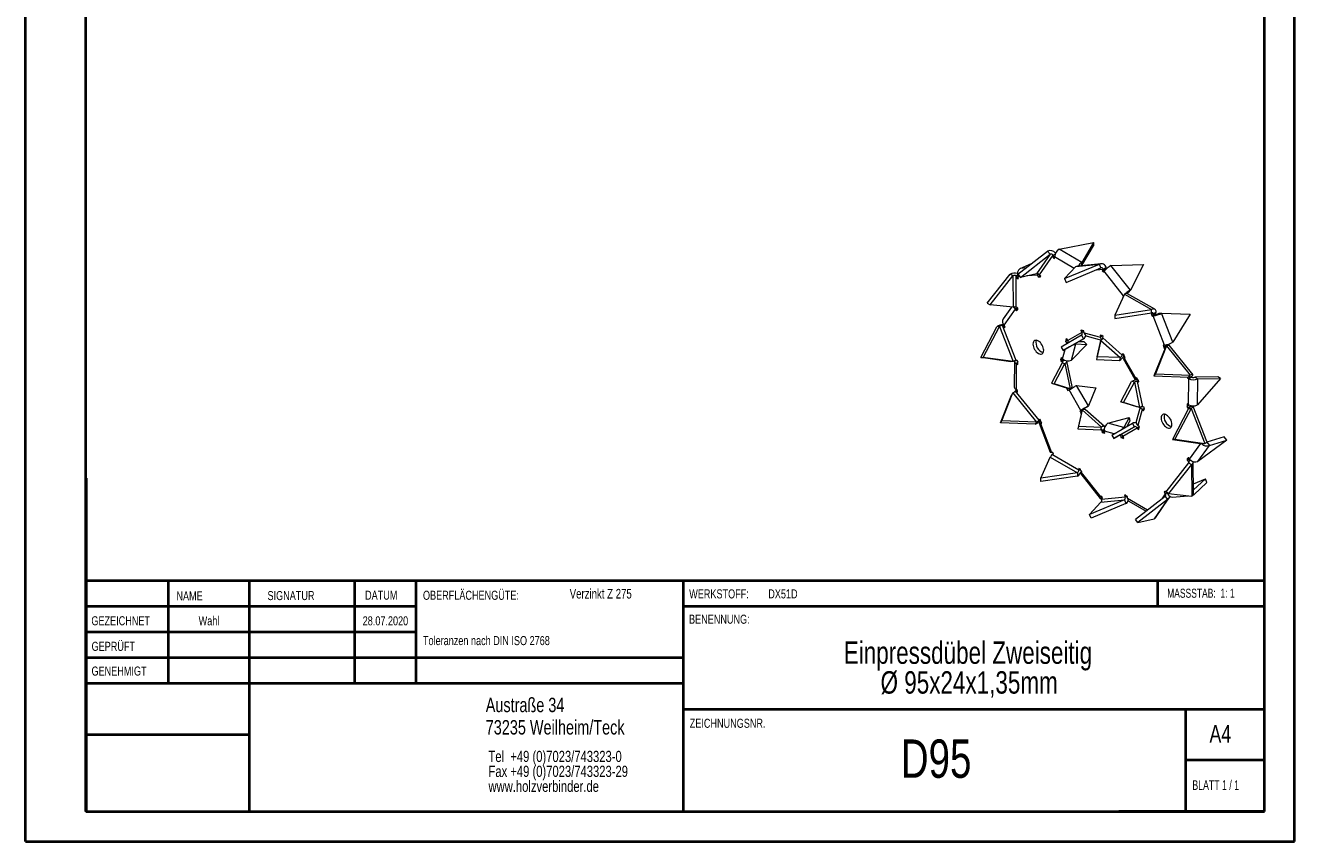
# Model space of a CAD drawing. Header units: millimetres. Extents: x 0 to 210, y 0 to 297.
# Tile 1 of 2: x 0 to 210, y 0 to 135. Entities that reach past the tile are written whole.
import ezdxf

# ---------------------------------------------------------------- set-up
doc = ezdxf.new("R2010")
doc.units = ezdxf.units.MM
doc.styles.add('SLDTEXTSTYLE0', font='TXT', dxfattribs={"width": 0.75})
doc.styles.add('SLDTEXTSTYLE1', font='TXT', dxfattribs={"width": 0.681818})
doc.styles.add('SLDTEXTSTYLE2', font='TXT', dxfattribs={"width": 0.7})

# ---------------------------------------------------------------- blocks, each defined once
blk = doc.blocks.new('SW_NOTE_0')
at = {"color": 0, "linetype": 'Continuous', "lineweight": 0, "char_height": 1.5, "attachment_point": 1, "style": 'SLDTEXTSTYLE0'}
for s, insert in [('OBERFLÄCHENGÜTE:', (0, 1.93)), ('Toleranzen nach DIN ISO 2768', (0, -5.57))]:
    blk.add_mtext(s, dxfattribs=dict(at, insert=insert))
blk = doc.blocks.new('SW_NOTE_1')
at = {"color": 0, "linetype": 'Continuous', "lineweight": 0, "char_height": 1.8521, "attachment_point": 1, "style": 'SLDTEXTSTYLE0'}
for s, insert in [('Tel  +49 (0)7023/743323-0', (0, 2.39)), ('Fax +49 (0)7023/743323-29', (0, -0.08)), ('www.holzverbinder.de', (0, -2.55))]:
    blk.add_mtext(s, dxfattribs=dict(at, insert=insert))
blk = doc.blocks.new('SW_NOTE_2')
at = {"color": 0, "linetype": 'Continuous', "lineweight": 0, "char_height": 3.7042, "attachment_point": 2, "style": 'SLDTEXTSTYLE0'}
for s, insert in [('Einpressdübel Zweiseitig', (28.01, 4.77)), ('Ø 95x24x1,35mm', (28.21, -0.16))]:
    blk.add_mtext(s, dxfattribs=dict(at, insert=insert))

msp = doc.modelspace()

# ---------------------------------------------------------------- linework, layer by layer
at = {"color": 7, "linetype": 'Continuous', "lineweight": 40}
for p, q in [((0.08, 0.21), (0.08, 297.21)), ((210.08, 0.21), (210.08, 297.21)), ((10.08, 5.21), (10.08, 292.21)), ((205.08, 5.21), (205.08, 292.21)), ((10.11, 60.37), (10.11, 5.12)), ((205.08, 43.37), (10.11, 43.37)), ((23.71, 43.37), (23.71, 26.37)), ((37.1, 43.37), (37.1, 5.12)), ((54.51, 43.37), (54.51, 26.37)), ((64.71, 26.37), (64.71, 43.37)), ((108.91, 43.37), (108.91, 5.12)), ((187.47, 39.12), (187.47, 43.37)), ((64.71, 39.1), (10.11, 39.1)), ((205.08, 39.12), (108.91, 39.12)), ((64.71, 34.87), (10.11, 34.87)), ((108.91, 30.62), (10.11, 30.62)), ((108.91, 26.37), (10.11, 26.37)), ((108.91, 22.12), (205.08, 22.12)), ((192.08, 5.21), (192.08, 22.21)), ((37.1, 17.87), (10.11, 17.87)), ((10.11, 13.71), (10.08, 13.71)), ((205.08, 13.71), (192.08, 13.71)), ((10.11, 9.46), (10.08, 9.46)), ((10.08, 5.21), (205.08, 5.21)), ((205.08, 5.21), (180.99, 5.21)), ((0.08, 0.21), (210.08, 0.21))]:
    msp.add_line(p, q, dxfattribs=at)
at = {"color": 7, "linetype": 'Continuous', "lineweight": 15}
for p, q in [((171.12, 98.24), (176.79, 99.34)), ((176.79, 99.34), (174.86, 96.05)), ((174.88, 95.54), (176.79, 98.79)), ((176.79, 99.34), (176.79, 98.79)), ((164.29, 94.09), (169.21, 97.91)), ((164.71, 93.58), (169.63, 97.4)), ((169.63, 97.4), (167.4, 94.16)), ((167.89, 94.03), (170.11, 97.27)), ((169.63, 97.4), (169.21, 97.91)), ((170.11, 97.27), (170.49, 97.49)), ((170.11, 97.27), (170.14, 97.24)), ((170.14, 97.24), (170.13, 96.83)), ((170.37, 96.97), (170.13, 96.83)), ((170.13, 96.83), (170.37, 96.69)), ((170.14, 97.24), (170.47, 97.44)), ((170.37, 96.69), (170.37, 96.96)), ((173.61, 95.07), (170.37, 96.96)), ((174.86, 96.05), (171.12, 98.24)), ((164.67, 95.07), (166.65, 95.92)), ((165.66, 95.15), (164.67, 95.07)), ((172.03, 93.37), (177.78, 95.76)), ((173.89, 95.38), (172.03, 93.37)), ((172.27, 92.76), (178.02, 95.15)), ((173.89, 95.38), (177.78, 95.76)), ((178.05, 95.85), (174.16, 95.46)), ((174.86, 95.53), (174.86, 96.05)), ((177.31, 94.85), (178.42, 94.96)), ((178.02, 95.15), (177.78, 95.76)), ((178.73, 94.95), (178.25, 94.68)), ((178.43, 94.93), (178.25, 94.68)), ((178.25, 94.68), (178.45, 94.42)), ((178.42, 94.96), (178.89, 95.24)), ((178.42, 94.96), (178.43, 94.93)), ((178.43, 94.93), (178.91, 95.21)), ((178.45, 94.42), (178.57, 94.59)), ((181.79, 90.55), (178.57, 94.59)), ((178.73, 94.95), (178.91, 95.21)), ((178.81, 94.85), (178.73, 94.95)), ((178.89, 95.24), (178.91, 95.21)), ((179.69, 95.53), (185.1, 95.71)), ((182.91, 91.48), (179.69, 95.53)), ((185.1, 95.71), (182.91, 91.48)), ((159.21, 89.31), (163, 94.12)), ((159.69, 89.04), (163.48, 93.85)), ((163.48, 93.85), (163, 94.12)), ((163.48, 93.85), (163.51, 88.63)), ((164, 93.85), (164.22, 93.98)), ((164.03, 88.63), (164, 93.85)), ((164, 93.85), (164.03, 93.84)), ((164.03, 93.84), (164.23, 93.95)), ((164.03, 93.84), (164.2, 93.37)), ((164.38, 93.47), (164.2, 93.37)), ((164.2, 93.37), (164.41, 93.39)), ((164.29, 94.09), (164.71, 93.58)), ((164.6, 93.72), (164.29, 93.7)), ((164.41, 93.39), (164.29, 93.7)), ((167.4, 94.16), (164.71, 93.58)), ((167.55, 93.95), (165.8, 93.82)), ((167.81, 94.11), (167.55, 93.95)), ((167.55, 93.95), (167.66, 93.65)), ((167.84, 93.75), (167.66, 93.65)), ((167.66, 93.65), (167.87, 93.66)), ((168, 93.89), (167.82, 93.79)), ((167.87, 93.66), (167.82, 93.79)), ((167.82, 93.79), (167.98, 93.6)), ((168.09, 93.77), (167.89, 94.03)), ((167.98, 93.6), (168.09, 93.77)), ((172.03, 93.37), (172.27, 92.76)), ((181.91, 90.82), (180.36, 87.34)), ((181.75, 90.47), (181.68, 90.37)), ((181.72, 90.39), (181.68, 90.37)), ((181.68, 90.37), (181.7, 90.35)), ((181.91, 90.82), (186.42, 88.26)), ((186.94, 88.31), (182.43, 90.88)), ((182.67, 91.15), (182.91, 91.48)), ((159.21, 89.31), (159.69, 89.04)), ((163.51, 88.63), (159.69, 89.04)), ((163.26, 88.65), (161.85, 86.7)), ((163.85, 88.3), (161.96, 85.66)), ((164.23, 88.52), (163.85, 88.3)), ((163.85, 88.3), (164.06, 88.04)), ((164.27, 88.49), (164.03, 88.63)), ((164.06, 88.04), (164.18, 88.21)), ((164.27, 88.42), (164.1, 88.32)), ((164.18, 88.21), (164.1, 88.32)), ((164.1, 88.32), (164.27, 88.22)), ((164.27, 88.22), (164.27, 88.49)), ((180.36, 87.34), (186.42, 88.26)), ((186.42, 87.7), (186.42, 88.26)), ((180.36, 86.79), (186.42, 87.7)), ((180.36, 87.34), (180.36, 86.79)), ((186.68, 87.52), (186.37, 87.5)), ((186.37, 87.5), (186.49, 87.19)), ((186.42, 87.7), (186.68, 87.55)), ((186.97, 87.47), (186.49, 87.19)), ((186.49, 87.19), (186.7, 87.21)), ((186.68, 87.55), (187.16, 87.83)), ((186.68, 87.52), (187.16, 87.8)), ((186.68, 87.55), (186.68, 87.52)), ((187.17, 87.48), (186.7, 87.21)), ((188.55, 82.38), (186.7, 87.21)), ((186.97, 87.47), (186.9, 87.65)), ((187.17, 87.48), (186.97, 87.47)), ((187.16, 87.83), (187.16, 87.8)), ((187.66, 87.65), (188.08, 87.68)), ((189.92, 82.86), (188.08, 87.68)), ((188.08, 87.68), (192.81, 87.47)), ((192.81, 87.47), (189.92, 82.86)), ((158.15, 80.31), (160.82, 85.41)), ((158.56, 80.35), (161.23, 85.45)), ((161.23, 85.45), (160.82, 85.41)), ((161.23, 85.45), (163.51, 79.64)), ((161.72, 85.62), (161.91, 85.74)), ((161.72, 85.62), (161.74, 85.63)), ((164, 79.82), (161.72, 85.62)), ((161.74, 85.63), (161.91, 85.73)), ((161.74, 85.63), (162.05, 85.24)), ((162.17, 85.41), (161.96, 85.66)), ((162.05, 85.24), (162.17, 85.41)), ((174.82, 84.01), (171.43, 82.06)), ((174.9, 84.48), (172.55, 83.13)), ((174.9, 84.87), (174.73, 84.77)), ((174.73, 84.77), (174.9, 84.87)), ((174.73, 84.77), (174.9, 84.48)), ((174.82, 84.01), (175.16, 83.43)), ((175.01, 84.67), (174.9, 84.87)), ((174.9, 84.48), (175.23, 84.67)), ((175.22, 84.72), (174.99, 84.78)), ((174.99, 84.78), (175.01, 84.67)), ((175.13, 84.74), (175.01, 84.67)), ((175.28, 84.42), (175.22, 84.72)), ((175.28, 84.42), (177.95, 83.7)), ((178.12, 83.94), (177.89, 84.01)), ((177.89, 84.01), (177.95, 83.7)), ((171.43, 82.06), (171.77, 81.47)), ((171.77, 81.47), (175.16, 83.43)), ((172.81, 82.07), (171.77, 81.47)), ((172.25, 83.2), (172.18, 82.97)), ((172.53, 83.17), (172.18, 82.97)), ((172.18, 82.97), (172.41, 82.76)), ((172.38, 83.42), (172.22, 83.32)), ((172.22, 83.32), (172.38, 83.42)), ((172.22, 83.32), (172.33, 83.13)), ((172.33, 83.13), (172.25, 83.2)), ((172.5, 83.22), (172.33, 83.13)), ((172.37, 82.6), (172.41, 82.76)), ((172.55, 83.13), (172.38, 83.42)), ((172.61, 82.88), (172.41, 82.76)), ((172.41, 82.76), (172.52, 82.68)), ((175.16, 83.43), (172.81, 82.07)), ((173.15, 79.89), (173.86, 82.56)), ((175.72, 82.5), (173.15, 79.89)), ((173.78, 82.63), (173.86, 82.56)), ((173.86, 82.56), (175.72, 82.5)), ((175.26, 82.91), (174.32, 82.94)), ((175.72, 82.5), (175.26, 82.91)), ((175.75, 83.84), (178.1, 83.21)), ((177.9, 82.69), (177.29, 79.99)), ((177.41, 80.45), (178.02, 83.15)), ((178.02, 83.15), (177.9, 82.69)), ((178.29, 83.9), (177.95, 83.7)), ((178.02, 83.15), (181.23, 80.31)), ((178.14, 83.84), (178.12, 83.94)), ((178.18, 83.99), (178.14, 83.84)), ((178.27, 83.91), (178.14, 83.84)), ((178.41, 83.79), (178.18, 83.99)), ((178.35, 83.56), (178.41, 83.79)), ((181.55, 80.72), (178.35, 83.56)), ((188.89, 82.24), (187.04, 77.62)), ((188.55, 82.38), (188.34, 82.37)), ((188.34, 82.37), (188.46, 82.06)), ((188.93, 82.33), (188.46, 82.06)), ((188.46, 81.94), (188.83, 82.16)), ((188.46, 82.06), (188.54, 82.07)), ((188.54, 82.07), (188.46, 81.94)), ((188.46, 81.94), (188.6, 81.76)), ((189.02, 82.34), (188.54, 82.07)), ((188.65, 81.89), (188.89, 82.24)), ((188.93, 82.33), (188.89, 82.45)), ((188.89, 82.24), (192.8, 77.4)), ((189.02, 82.34), (188.93, 82.33)), ((189.02, 82.34), (188.98, 82.29)), ((193.25, 77.53), (189.33, 82.36)), ((158.15, 80.31), (158.56, 80.35)), ((163.1, 79.6), (158.15, 80.31)), ((163.51, 79.64), (158.56, 80.35)), ((164.2, 79.84), (164, 79.82)), ((164.32, 79.53), (164.2, 79.84)), ((171.49, 79.99), (171.34, 80.04)), ((171.34, 80.04), (171.4, 79.73)), ((171.4, 79.73), (171.84, 79.99)), ((171.47, 80.3), (171.41, 80.07)), ((171.6, 80.18), (171.41, 80.07)), ((171.41, 80.07), (171.49, 79.99)), ((171.7, 80.09), (171.47, 80.3)), ((171.68, 80.11), (171.49, 79.99)), ((171.63, 79.67), (172.01, 79.89)), ((171.7, 80.09), (172.12, 81.67)), ((177.41, 80.45), (177.29, 79.99)), ((177.29, 79.99), (181.1, 79.85)), ((181.23, 80.31), (177.41, 80.45)), ((181.23, 80.31), (181.1, 79.85)), ((181.62, 80.95), (181.55, 80.72)), ((181.55, 80.72), (181.75, 80.83)), ((181.85, 80.74), (181.62, 80.95)), ((181.87, 80.23), (181.7, 80.14)), ((181.7, 80.14), (183.66, 76.75)), ((181.81, 80.59), (181.85, 80.74)), ((181.87, 80.62), (181.81, 80.59)), ((181.87, 80.62), (181.81, 80.59)), ((182.04, 80.33), (181.87, 80.62)), ((181.87, 80.23), (182.04, 80.33)), ((181.87, 80.23), (183.82, 76.85)), ((188.65, 81.89), (186.8, 77.28)), ((163.51, 79.64), (163.1, 79.6)), ((163.72, 79.74), (163.7, 75.45)), ((164.03, 79.32), (164, 75.02)), ((164.27, 79.46), (164.03, 79.32)), ((164.03, 79.32), (164.27, 79.18)), ((164.3, 79.59), (164.17, 79.52)), ((164.17, 79.52), (164.32, 79.53)), ((164.27, 79.46), (164.17, 79.52)), ((164.27, 79.18), (164.27, 79.46)), ((171.62, 79.45), (169.83, 76.08)), ((170.29, 75.96), (172.08, 79.33)), ((171.4, 79.73), (171.63, 79.67)), ((171.62, 79.45), (172.08, 79.33)), ((171.63, 79.67), (171.67, 79.49)), ((172.08, 79.33), (172.94, 75.14)), ((173.25, 75.54), (172.39, 79.73)), ((169.83, 76.08), (170.29, 75.96)), ((169.83, 76.08), (172.48, 75.26)), ((172.94, 75.14), (170.29, 75.96)), ((175.96, 72.31), (174.01, 75.69)), ((174.01, 75.69), (177.2, 75.28)), ((181.33, 73), (183.11, 76.38)), ((181.79, 72.88), (183.57, 76.25)), ((183.57, 76.25), (183.11, 76.38)), ((183.57, 76.25), (184.43, 72.06)), ((183.99, 76.94), (183.82, 76.85)), ((183.99, 76.94), (183.82, 76.85)), ((184.16, 76.65), (183.99, 76.94)), ((184.08, 76.34), (184.28, 76.45)), ((184.94, 72.14), (184.08, 76.34)), ((184.08, 76.34), (184.31, 76.27)), ((184.1, 76.62), (184.16, 76.65)), ((184.25, 76.58), (184.1, 76.62)), ((184.31, 76.27), (184.25, 76.58)), ((187.04, 77.62), (186.8, 77.28)), ((186.8, 77.28), (192.57, 77.06)), ((187.04, 77.62), (192.8, 77.4)), ((192.33, 77.07), (192.33, 76.94)), ((192.54, 77.06), (192.33, 76.94)), ((192.33, 76.94), (192.56, 76.8)), ((192.54, 72.49), (192.56, 76.8)), ((193.04, 77.07), (192.56, 76.8)), ((192.57, 77.06), (192.8, 77.4)), ((192.69, 77), (192.58, 77.06)), ((192.64, 77.09), (192.7, 77.02)), ((192.69, 77), (193.16, 77.28)), ((192.7, 77.02), (192.69, 77)), ((192.7, 77.02), (193.18, 77.3)), ((193.04, 77.07), (192.93, 77.14)), ((193.18, 77.3), (193.16, 77.28)), ((197.36, 77.11), (193.56, 77.07)), ((193.56, 77.07), (194.04, 76.79)), ((197.83, 76.84), (194.02, 72.49)), ((194.02, 72.49), (194.04, 76.79)), ((194.04, 76.79), (197.83, 76.84)), ((197.83, 76.84), (197.36, 77.11)), ((161.4, 69.5), (163.24, 74.11)), ((161.63, 69.84), (163.48, 74.46)), ((163.48, 74.46), (163.24, 74.11)), ((163.48, 74.46), (167.4, 69.62)), ((163.87, 74.79), (163.88, 74.81)), ((167.79, 69.96), (163.87, 74.79)), ((163.88, 74.81), (164.12, 74.95)), ((163.88, 74.81), (164.24, 74.6)), ((164.24, 74.88), (164, 75.02)), ((164.24, 74.6), (164.24, 74.88)), ((172.3, 75.31), (172.32, 75.24)), ((172.32, 75.24), (172.4, 75.28)), ((172.32, 75.24), (172.47, 75.2)), ((172.55, 75.24), (172.41, 75.16)), ((172.47, 75.2), (172.41, 75.16)), ((172.41, 75.16), (172.58, 74.87)), ((172.55, 75.24), (172.47, 75.2)), ((172.48, 75.26), (172.94, 75.14)), ((172.58, 74.87), (172.75, 74.97)), ((174.7, 71.58), (172.75, 74.97)), ((173.06, 75.15), (173.03, 75.19)), ((177.2, 75.28), (175.96, 72.31)), ((174.94, 71.66), (174.33, 68.96)), ((174.7, 71.58), (174.53, 71.48)), ((174.53, 71.48), (174.7, 71.19)), ((175.18, 71.86), (174.7, 71.58)), ((174.82, 71.2), (174.94, 71.66)), ((174.94, 71.66), (178.15, 68.82)), ((175.01, 71.76), (175.18, 71.86)), ((175.04, 71.71), (175.01, 71.76)), ((178.65, 68.89), (175.45, 71.73)), ((175.62, 72.11), (175.96, 72.31)), ((181.33, 73), (181.79, 72.88)), ((183.97, 72.18), (181.33, 73)), ((184.43, 72.06), (181.79, 72.88)), ((184.52, 72.1), (183.88, 69.75)), ((184.43, 72.06), (183.97, 72.18)), ((184.87, 71.72), (184.15, 69.05)), ((185.21, 71.91), (184.87, 71.72)), ((184.87, 71.72), (185.1, 71.52)), ((185.17, 72.08), (184.94, 72.14)), ((185.21, 71.89), (185.08, 71.82)), ((185.16, 71.75), (185.08, 71.82)), ((185.08, 71.82), (185.23, 71.78)), ((185.1, 71.52), (185.16, 71.75)), ((185.23, 71.78), (185.17, 72.08)), ((192.54, 71.87), (189.87, 66.77)), ((192.95, 71.91), (190.28, 66.81)), ((192.4, 72.3), (192.25, 72.28)), ((192.25, 72.28), (192.37, 71.98)), ((192.54, 72.49), (192.3, 72.63)), ((192.3, 72.63), (192.3, 72.36)), ((192.54, 72.49), (192.3, 72.36)), ((192.3, 72.36), (192.4, 72.3)), ((192.37, 71.98), (192.85, 72.25)), ((192.37, 71.98), (192.57, 72)), ((192.64, 72.44), (192.4, 72.3)), ((192.54, 71.87), (192.95, 71.91)), ((192.57, 72), (193.05, 72.27)), ((192.57, 72), (192.61, 71.91)), ((192.79, 72.38), (192.85, 72.25)), ((192.85, 72.25), (193.05, 72.27)), ((192.95, 71.91), (195.23, 66.1)), ((195.56, 66.42), (193.28, 72.23)), ((161.4, 69.5), (161.63, 69.84)), ((167.16, 69.28), (161.4, 69.5)), ((167.4, 69.62), (161.63, 69.84)), ((167.4, 69.62), (167.16, 69.28)), ((167.91, 70.13), (167.79, 69.96)), ((167.79, 69.96), (167.96, 70.06)), ((167.79, 69.48), (169.64, 64.66)), ((168.11, 69.87), (167.91, 70.13)), ((168.2, 69.53), (168.02, 69.43)), ((168.02, 69.43), (168.23, 69.45)), ((168.02, 69.43), (169.87, 64.61)), ((168.03, 69.75), (168.11, 69.87)), ((168.11, 69.76), (168.03, 69.75)), ((168.23, 69.45), (168.11, 69.76)), ((174.82, 71.2), (174.21, 68.5)), ((174.7, 71.19), (174.76, 71.23)), ((174.76, 71.23), (174.72, 71.07)), ((174.72, 71.07), (174.8, 71.12)), ((174.72, 71.07), (174.78, 71.02)), ((174.84, 71.27), (174.76, 71.23)), ((179.16, 69.47), (182.71, 70.39)), ((181.84, 68.75), (179.16, 69.47)), ((179.85, 67.48), (183.23, 69.44)), ((182.71, 70.39), (181.84, 68.75)), ((182.39, 68.95), (182.84, 69.79)), ((182.71, 70.39), (182.84, 69.79)), ((183.57, 68.86), (183.23, 69.44)), ((174.33, 68.96), (174.21, 68.5)), ((174.21, 68.5), (178.02, 68.36)), ((174.33, 68.96), (178.15, 68.82)), ((178.02, 68.36), (178.15, 68.82)), ((178.07, 68.38), (178.22, 68.26)), ((178.16, 68.03), (178.6, 68.28)), ((178.22, 68.26), (178.16, 68.03)), ((178.16, 68.03), (178.39, 67.82)), ((178.22, 68.26), (178.6, 68.48)), ((178.39, 67.82), (178.43, 67.98)), ((178.62, 68.09), (178.43, 67.98)), ((178.43, 67.98), (178.45, 67.87)), ((178.64, 67.98), (178.45, 67.87)), ((178.45, 67.87), (178.68, 67.81)), ((178.68, 67.81), (178.62, 68.11)), ((180.2, 67.69), (178.62, 68.11)), ((179.85, 67.48), (180.18, 66.9)), ((180.18, 66.9), (183.57, 68.86)), ((181.23, 67.5), (180.18, 66.9)), ((181.29, 67.39), (181.12, 67.44)), ((183.57, 68.86), (181.23, 67.5)), ((181.27, 67.52), (181.29, 67.39)), ((181.48, 67.51), (181.29, 67.39)), ((181.29, 67.39), (181.35, 67.09)), ((181.7, 67.29), (181.35, 67.09)), ((181.73, 67.24), (181.56, 67.14)), ((181.67, 67.33), (184.02, 68.69)), ((181.84, 67.04), (181.67, 67.33)), ((181.86, 68.65), (181.84, 68.75)), ((184.02, 68.69), (184.35, 68.88)), ((184.02, 68.69), (184.18, 68.39)), ((184.39, 68.84), (184.15, 69.05)), ((184.18, 68.39), (184.35, 68.49)), ((184.36, 68.76), (184.24, 68.69)), ((184.35, 68.49), (184.24, 68.69)), ((184.24, 68.69), (184.32, 68.61)), ((184.32, 68.61), (184.39, 68.84)), ((181.35, 67.09), (181.58, 67.03)), ((181.56, 67.14), (181.67, 66.94)), ((181.58, 67.03), (181.56, 67.14)), ((181.67, 66.94), (181.84, 67.04)), ((190.28, 66.81), (189.87, 66.77)), ((189.87, 66.77), (194.82, 66.06)), ((190.28, 66.81), (195.23, 66.1)), ((192.71, 63.51), (194.57, 66.1)), ((198.84, 66.66), (194.09, 63.14)), ((194.09, 63.14), (195.98, 65.78)), ((194.82, 66.06), (195.23, 66.1)), ((198.43, 67.17), (195.57, 66.29)), ((195.57, 66.29), (195.98, 65.78)), ((195.98, 65.78), (198.84, 66.66)), ((198.84, 66.66), (198.43, 67.17)), ((168.08, 60.33), (169.63, 63.81)), ((169.63, 63.81), (174.14, 61.24)), ((170.08, 64.62), (169.87, 64.61)), ((169.89, 64.29), (170.15, 64.44)), ((169.89, 64.29), (170.2, 64.32)), ((169.89, 64.26), (169.89, 64.29)), ((174.39, 61.69), (169.89, 64.26)), ((170.2, 64.32), (170.08, 64.62)), ((192.47, 63.5), (192.3, 63.6)), ((192.3, 63.6), (192.3, 63.32)), ((192.3, 63.32), (192.69, 63.55)), ((192.3, 63.32), (192.54, 63.19)), ((192.51, 63.77), (192.39, 63.6)), ((192.56, 63.71), (192.39, 63.6)), ((192.39, 63.6), (192.47, 63.5)), ((192.65, 63.6), (192.47, 63.5)), ((192.71, 63.51), (192.51, 63.77)), ((192.54, 63.19), (192.85, 63.37)), ((192.54, 63.19), (192.54, 62.89)), ((193.35, 57.82), (193.32, 63.04)), ((174.14, 61.24), (168.08, 60.33)), ((174.14, 61.24), (174.14, 60.69)), ((174.63, 61.83), (174.39, 61.97)), ((174.39, 61.97), (174.39, 61.69)), ((174.39, 61.69), (174.63, 61.83)), ((174.63, 61.63), (174.63, 61.83)), ((174.68, 61.7), (174.63, 61.63)), ((174.7, 61.67), (174.63, 61.63)), ((174.89, 61.44), (174.68, 61.7)), ((174.69, 61.05), (177.92, 57)), ((174.77, 61.27), (174.89, 61.44)), ((174.77, 61.27), (177.99, 57.23)), ((192.54, 62.89), (188.75, 58.08)), ((193.02, 62.61), (189.22, 57.81)), ((192.54, 62.89), (193.02, 62.61)), ((193.02, 62.61), (193.05, 57.39)), ((174.14, 60.69), (168.08, 59.78)), ((168.08, 59.78), (168.08, 60.33)), ((193.34, 59.43), (195.32, 60.27)), ((195.32, 60.27), (193.35, 58.4)), ((193.38, 57.59), (195.56, 59.66)), ((195.56, 59.66), (195.32, 60.27)), ((181.91, 56.75), (176.16, 54.36)), ((178.12, 57.39), (177.99, 57.23)), ((178.17, 57.33), (177.99, 57.23)), ((178.02, 56.36), (181.91, 56.75)), ((178.32, 57.14), (178.12, 57.39)), ((178.14, 56.88), (178.32, 57.14)), ((178.15, 56.85), (178.14, 56.88)), ((182.04, 57.24), (178.15, 56.85)), ((181.91, 56.75), (182.15, 56.14)), ((182.13, 57.56), (181.92, 57.54)), ((181.92, 57.54), (182.04, 57.24)), ((182.04, 57.24), (182.32, 57.39)), ((182.22, 57.34), (182.13, 57.56)), ((182.45, 57.31), (182.22, 57.45)), ((182.22, 57.45), (182.22, 57.34)), ((182.31, 57.4), (182.22, 57.34)), ((182.45, 57.04), (182.45, 57.31)), ((182.45, 57.04), (185.75, 55.11)), ((188.65, 57.35), (183.73, 53.54)), ((189.06, 56.84), (184.14, 53.03)), ((189.06, 56.84), (186.84, 53.6)), ((187.05, 53.8), (189.28, 57.04)), ((188.68, 57.78), (188.09, 56.92)), ((188.59, 58.21), (188.48, 58.04)), ((188.48, 58.04), (188.65, 58.14)), ((188.48, 58.04), (188.68, 57.78)), ((188.75, 58.02), (188.59, 58.21)), ((188.65, 57.35), (189.06, 56.84)), ((188.68, 57.78), (188.97, 57.95)), ((188.81, 58.16), (188.7, 58.15)), ((188.7, 58.15), (188.75, 58.02)), ((189.22, 57.81), (188.75, 58.08)), ((188.79, 58.05), (188.75, 58.02)), ((189.02, 57.86), (188.99, 57.94)), ((189.02, 57.86), (189.12, 57.87)), ((189.22, 57.81), (193.05, 57.39)), ((189.84, 57.24), (192.48, 57.45)), ((193.33, 57.71), (193.38, 57.59)), ((176.16, 54.36), (178.02, 56.36)), ((182.15, 56.14), (176.4, 53.75)), ((182.66, 56.56), (185.5, 54.91)), ((176.4, 53.75), (176.16, 54.36)), ((184.14, 53.03), (183.73, 53.54)), ((184.14, 53.03), (186.84, 53.6))]:
    msp.add_line(p, q, dxfattribs=at)
at = {"color": 7, "linetype": 'Continuous', "lineweight": 0}
for p, q in [((64.71, 39.12), (10.11, 39.12)), ((23.71, 5.21), (23.71, 5.12)), ((54.51, 5.21), (54.51, 5.12))]:
    msp.add_line(p, q, dxfattribs=at)
at = {"color": 7, "linetype": 'Continuous', "lineweight": 15, "flags": 128}
for points in [[(173.89, 95.38), (174.04, 95.44), (174.16, 95.46)], [(167.48, 94.19), (167.49, 94.15), (167.55, 93.95)], [(167.68, 81.01), (167.85, 80.93), (168.02, 80.89), (168.17, 80.9), (168.3, 80.95), (168.41, 81.04), (168.49, 81.17), (168.54, 81.33), (168.56, 81.52), (168.54, 81.73), (168.49, 81.95), (168.41, 82.17), (168.3, 82.39), (168.17, 82.6), (168.02, 82.78), (167.85, 82.93), (167.68, 83.05), (167.51, 83.13), (167.34, 83.17), (167.19, 83.16), (167.05, 83.11), (166.94, 83.02), (166.86, 82.89), (166.81, 82.73), (166.79, 82.54), (166.81, 82.33), (166.86, 82.11), (166.94, 81.89), (167.05, 81.67), (167.19, 81.46), (167.34, 81.28), (167.51, 81.13), (167.68, 81.01)], [(188.89, 82.24), (189.02, 82.31), (189.14, 82.36), (189.23, 82.38), (189.3, 82.38), (189.33, 82.36)], [(171.62, 79.45), (171.66, 79.48), (171.7, 79.52), (171.72, 79.55), (171.73, 79.58), (171.72, 79.61), (171.7, 79.63), (171.67, 79.66), (171.63, 79.67)], [(172.08, 79.33), (172.21, 79.42), (172.31, 79.51), (172.37, 79.6), (172.39, 79.69), (172.38, 79.77), (172.37, 79.78)], [(172.75, 74.97), (172.86, 75.03), (173, 75.11), (173.16, 75.21), (173.33, 75.3), (173.51, 75.41), (173.69, 75.51), (173.85, 75.61), (174.01, 75.69)], [(183.82, 76.85), (183.73, 76.8), (183.68, 76.76), (183.66, 76.75), (183.67, 76.76), (183.72, 76.79), (183.79, 76.83), (183.9, 76.89), (183.99, 76.94)], [(192.7, 77.02), (192.72, 77.05), (192.73, 77.08), (192.73, 77.1), (192.71, 77.11), (192.69, 77.11), (192.66, 77.1), (192.62, 77.08), (192.57, 77.06)], [(193.18, 77.3), (193.23, 77.39), (193.26, 77.47), (193.26, 77.52), (193.22, 77.55), (193.15, 77.55), (193.06, 77.52), (192.94, 77.47), (192.8, 77.4)], [(175.96, 72.31), (175.81, 72.22), (175.64, 72.12), (175.46, 72.02), (175.29, 71.92), (175.12, 71.82), (174.96, 71.73), (174.82, 71.65), (174.7, 71.58)], [(174.94, 71.66), (175.09, 71.73), (175.21, 71.77), (175.32, 71.78), (175.41, 71.75), (175.45, 71.73)], [(175.62, 72.11), (175.57, 72.08), (175.51, 72.05), (175.45, 72.01), (175.39, 71.98), (175.33, 71.94), (175.27, 71.91), (175.22, 71.88), (175.18, 71.86)], [(192.54, 71.87), (192.58, 71.9), (192.62, 71.92), (192.64, 71.95), (192.66, 71.97), (192.65, 71.98), (192.64, 71.99), (192.61, 72), (192.57, 72)], [(192.95, 71.91), (193.08, 71.99), (193.18, 72.07), (193.25, 72.14), (193.29, 72.19), (193.28, 72.24), (193.24, 72.26), (193.16, 72.28), (193.05, 72.27)], [(168.03, 69.75), (167.99, 69.72), (167.89, 69.65), (167.82, 69.58), (167.79, 69.52), (167.79, 69.47), (167.83, 69.44), (167.91, 69.43), (168.02, 69.43)], [(188.89, 68.76), (189.06, 68.68), (189.23, 68.65), (189.38, 68.65), (189.52, 68.7), (189.63, 68.79), (189.71, 68.92), (189.76, 69.08), (189.78, 69.27), (189.76, 69.48), (189.71, 69.7), (189.63, 69.93), (189.52, 70.14), (189.38, 70.35), (189.23, 70.53), (189.06, 70.69), (188.89, 70.8), (188.72, 70.88), (188.55, 70.92), (188.4, 70.92), (188.27, 70.87), (188.16, 70.78), (188.07, 70.65), (188.02, 70.48), (188.01, 70.29), (188.02, 70.09), (188.07, 69.86), (188.16, 69.64), (188.27, 69.42), (188.4, 69.22), (188.55, 69.04), (188.72, 68.88), (188.89, 68.76)], [(178.22, 68.26), (178.23, 68.3), (178.22, 68.34), (178.21, 68.37), (178.19, 68.39), (178.16, 68.4), (178.12, 68.4), (178.07, 68.38), (178.02, 68.36)], [(178.68, 68.85), (178.68, 68.86), (178.61, 68.91), (178.53, 68.94), (178.42, 68.93), (178.29, 68.89), (178.15, 68.82)], [(195.46, 66.26), (195.51, 66.27), (195.57, 66.29)], [(169.87, 64.61), (169.76, 64.61), (169.68, 64.62), (169.64, 64.65), (169.64, 64.66)], [(174.69, 61.05), (174.68, 61.06), (174.68, 61.11), (174.71, 61.18), (174.77, 61.27)], [(177.99, 57.23), (177.94, 57.13), (177.91, 57.06), (177.91, 57.01), (177.95, 56.98), (178.01, 56.98), (178.11, 57.01), (178.22, 57.06), (178.29, 57.09)], [(193.22, 57.52), (193.23, 57.53), (193.38, 57.59)], [(187.05, 53.8), (186.97, 53.7), (186.84, 53.6)]]:
    msp.add_lwpolyline(points, dxfattribs=at)
at = {"color": 7, "linetype": 'Continuous', "lineweight": 15}
for centre, radius, start, end in [((169.67, 96.88), 1.13, 39.588, 114.0962), ((169.79, 97.03), 0.402, 36.3205, 113.9984), ((171.98, 96.88), 1.61, 122.5574, 177.0041), ((165.34, 94.15), 1.14, 125.9969, 203.6814), ((175.7, 94.73), 1.56, 122.3541, 151.2809), ((178.12, 95.04), 0.797, 14.276, 115.1788), ((178.14, 94.89), 0.281, 14.276, 115.1788), ((181.73, 92.01), 4.08, 120.0945, 140.7093), ((163.75, 92.67), 1.63, 73.5961, 117.3387), ((163.74, 93.34), 0.569, 63.0001, 117.4384), ((167.56, 93.79), 0.402, 36.3205, 113.9984), ((182.22, 90.4), 0.526, 65.8371, 125.5206), ((185.26, 87.54), 4.59, 120.8051, 132.6734), ((183.49, 89.77), 1.6, 120.7293, 134.8435), ((163.77, 88.12), 0.569, 63.0001, 117.4384), ((164.7, 88.99), 1.1, 196.595, 219.15), ((186.71, 87.9), 0.46, 351.1078, 128.8837), ((162.56, 86.25), 0.839, 147.7416, 224.368), ((186.52, 87.58), 0.162, 351.1078, 128.8837), ((186.14, 91.06), 3.89, 278.259, 299.8801), ((186.98, 88.84), 1.37, 278.259, 299.8801), ((163.04, 81.45), 4.54, 105.1707, 119.2654), ((161.95, 84.2), 1.44, 99.2981, 119.9003), ((174.62, 84.28), 0.34, 306.3512, 35.1851), ((175.99, 84.51), 0.714, 187.2766, 250.3139), ((168.9, 82.73), 1.62, 164.4081, 255.5865), ((172.27, 82.93), 0.342, 308.574, 35.0221), ((173.36, 83.47), 1.04, 274.0649, 298.761), ((174.75, 84.09), 0.778, 301.27, 350.424), ((178.79, 83.85), 0.848, 189.9875, 223.4046), ((177.63, 83.81), 0.764, 300.9534, 340.6402), ((187.99, 86.23), 3.89, 278.259, 299.8801), ((164.23, 78.4), 1.44, 99.2981, 119.9003), ((172.58, 81.08), 1.33, 228.3721, 295.4615), ((179.89, 81.81), 2.3, 301.6706, 328.8801), ((180.83, 80.97), 0.764, 300.9534, 340.6402), ((164.24, 79.8), 0.519, 184.6574, 245.9024), ((184.2, 74.35), 2.3, 91.129, 118.3246), ((183.94, 75.58), 0.764, 79.3657, 119.042), ((193.31, 78.21), 1.59, 242.2209, 297.3421), ((193.3, 77.57), 0.563, 242.2209, 297.3421), ((162.79, 75.64), 1.37, 300.1148, 321.7484), ((164.2, 75.48), 0.505, 183.7122, 246.8476), ((172.79, 75.57), 0.461, 289.0179, 355.5192), ((184.8, 71.39), 0.764, 79.3657, 119.042), ((185.41, 72.37), 0.848, 196.5884, 230.0145), ((193.28, 73.9), 1.59, 242.2209, 297.3421), ((164.95, 72.99), 4.32, 300.7713, 315.5771), ((166.71, 70.81), 1.37, 300.1148, 321.7484), ((179.92, 68.38), 1.33, 124.5342, 191.6307), ((183.61, 68.76), 0.778, 69.5742, 118.7239), ((184.57, 69.61), 0.701, 169.043, 233.3735), ((190.11, 70.49), 1.62, 164.4081, 255.5865), ((181.36, 67.19), 0.34, 24.8163, 113.6431), ((182.37, 67.86), 1.04, 121.2316, 145.8864), ((183.71, 68.54), 0.34, 24.8163, 113.6431), ((195.52, 66.8), 1.12, 219.7434, 294.076), ((195.06, 66.61), 0.536, 288.0033, 339.0364), ((169.32, 64.28), 0.563, 302.6537, 357.7833), ((192.48, 63.04), 0.159, 290.4584, 69.5394), ((193.63, 64.17), 1.13, 215.7316, 293.9464), ((192.84, 63.06), 0.482, 291.8627, 3.8302), ((173.83, 61.72), 0.563, 302.6537, 357.7833), ((173.27, 62.03), 1.6, 302.7189, 342.5032), ((177.79, 56.69), 0.398, 306.0488, 24.2702), ((181.68, 57.07), 0.398, 306.0488, 24.2702), ((182.97, 56.98), 0.52, 173.9806, 233.9439), ((188.49, 57.58), 0.278, 304.6682, 46.2741), ((189.85, 58.1), 0.861, 196.6345, 269.712), ((188.74, 57.42), 0.664, 299.6884, 355.5846), ((192.84, 57.86), 0.512, 293.5814, 355.1384), ((181.67, 56.92), 0.921, 301.9916, 344.2041)]:
    msp.add_arc(centre, radius, start, end, dxfattribs=at)

# ---------------------------------------------------------------- block references
at = {"color": 7, "linetype": 'Continuous', "lineweight": 0}
for name, p in [('SW_NOTE_0', (65.86, 39.8)), ('SW_NOTE_2', (128.02, 28.57)), ('SW_NOTE_1', (76.7, 12.85))]:
    msp.add_blockref(name, p, dxfattribs=at)

# ---------------------------------------------------------------- texts
for s, insert, char_height, attachment_point, style in [('Verzinkt Z 275', (90.14, 42.03), 1.5875, 1, 'SLDTEXTSTYLE0'), ('MASSSTAB:  1: 1', (188.99, 42.07), 1.5, 1, 'SLDTEXTSTYLE2'), ('NAME', (25.07, 41.62), 1.5, 1, 'SLDTEXTSTYLE0'), ('SIGNATUR', (40.14, 41.68), 1.5, 1, 'SLDTEXTSTYLE0'), ('DATUM', (56.28, 41.74), 1.5, 1, 'SLDTEXTSTYLE0'), ('WERKSTOFF:', (109.91, 41.96), 1.5, 1, 'SLDTEXTSTYLE0'), ('DX51D', (122.99, 41.96), 1.5, 1, 'SLDTEXTSTYLE0'), ('BENENNUNG:', (109.88, 37.77), 1.5, 1, 'SLDTEXTSTYLE0'), ('GEZEICHNET', (11, 37.51), 1.5, 1, 'SLDTEXTSTYLE0'), ('Wahl', (30.46, 37.5), 1.499, 2, 'SLDTEXTSTYLE0'), ('28.07.2020', (59.65, 37.5), 1.499, 2, 'SLDTEXTSTYLE0'), ('GEPRÜFT', (11.03, 33.28), 1.5, 1, 'SLDTEXTSTYLE0'), ('GENEHMIGT', (11.02, 29.19), 1.5, 1, 'SLDTEXTSTYLE0'), ('Austraße 34', (76.25, 24.02), 2.3813, 1, 'SLDTEXTSTYLE0'), ('73235 Weilheim/Teck', (76.25, 20.32), 2.3813, 1, 'SLDTEXTSTYLE0'), ('ZEICHNUNGSNR.', (110, 20.55), 1.5, 1, 'SLDTEXTSTYLE0'), ('A4', (196, 19.52), 2.91, 1, 'SLDTEXTSTYLE0'), ('D95', (150.76, 17.12), 6.35, 2, 'SLDTEXTSTYLE0'), ('BLATT 1 / 1', (193.16, 10.36), 1.5875, 1, 'SLDTEXTSTYLE1')]:
    msp.add_mtext(s, dxfattribs=dict(at, insert=insert, char_height=char_height, attachment_point=attachment_point, style=style))

doc.saveas('drawing.dxf')
